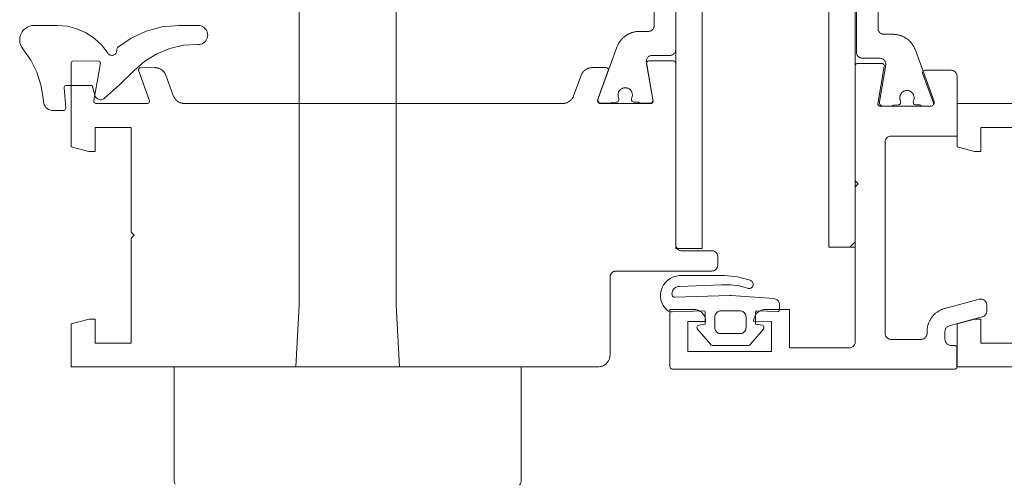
# Paper-space layout 'AD-02 DETAL MONTAŻU DRZWI' of a CAD drawing. Header units: millimetres. Extents: x 0 to 594, y 0 to 550.
# Tile 41 of 99: x 185 to 202, y 208 to 216. Entities that reach past the tile are written whole.
import ezdxf
from ezdxf.xclip import XClip

# ---------------------------------------------------------------- set-up
doc = ezdxf.new("R2010")
doc.units = ezdxf.units.MM
doc.header["$MEASUREMENT"] = 0
doc.header["$XCLIPFRAME"] = 0
doc.layers.add('A_stolarka_Nr_pióra__1', color=7, linetype='Continuous', lineweight=20)
doc.layers.add('A_stolarka_Nr_pióra__2', color=8, linetype='Continuous', lineweight=13)
doc.layers.add('A_stolarka_Nr_pióra__10', color=7, linetype='Continuous', lineweight=13, true_color=0x4b4b4b)

# ---------------------------------------------------------------- blocks, each defined once
blk = doc.blocks.new('Rysunek_2_2', base_point=(-46914.584, -27095.2))
at = {"layer": 'A_stolarka_Nr_pióra__1', "color": 7, "linetype": 'Continuous', "lineweight": 20, "ltscale": 0.2}
blk.add_line((199.244, 212.146), (199.153, 212.056), dxfattribs=at)
at = {"layer": 'A_stolarka_Nr_pióra__1', "color": 7, "linetype": 'Continuous', "lineweight": 20, "ltscale": 0.2, "flags": 128}
for points in [[(196.684, 212.036), (196.243, 212.036), (196.243, 223.637), (196.684, 223.637)], [(196.684, 212.036), (196.243, 212.036), (196.243, 223.637), (196.684, 223.637)], [(198.803, 223.656), (199.244, 223.656), (199.244, 212.056), (198.803, 212.056)], [(198.803, 223.656), (199.244, 223.656), (199.244, 212.056), (198.803, 212.056)], [(196.346, 211.997), (196.848, 211.997), (196.861, 211.996), (196.874, 211.993), (196.886, 211.988), (196.898, 211.982), (196.909, 211.974), (196.918, 211.965), (196.927, 211.955), (196.934, 211.944), (196.939, 211.932), (196.943, 211.92), (196.945, 211.907), (196.946, 211.757), (196.945, 211.747), (196.944, 211.737), (196.941, 211.727), (196.938, 211.718), (196.933, 211.709), (196.928, 211.7), (196.922, 211.692), (196.915, 211.685), (196.908, 211.678), (196.899, 211.672), (196.891, 211.668), (196.882, 211.663), (196.869, 211.659), (196.859, 211.658), (196.849, 211.657), (195.246, 211.657), (195.232, 211.656), (195.222, 211.654), (195.213, 211.651), (195.204, 211.647), (195.195, 211.643), (195.184, 211.635), (195.176, 211.629), (195.169, 211.621), (195.163, 211.613), (195.158, 211.605), (195.154, 211.596), (195.15, 211.586), (195.148, 211.577), (195.146, 211.567), (195.146, 211.557), (195.146, 210.257), (195.145, 210.243), (195.144, 210.23), (195.142, 210.217), (195.139, 210.204), (195.135, 210.191), (195.13, 210.179), (195.124, 210.167), (195.118, 210.155), (195.111, 210.144), (195.103, 210.133), (195.094, 210.123), (195.085, 210.113), (195.075, 210.104), (195.064, 210.096), (195.053, 210.088), (195.042, 210.081), (195.03, 210.075), (195.018, 210.07), (195.005, 210.066), (194.992, 210.062), (194.979, 210.06), (194.966, 210.058), (194.952, 210.057), (186.144, 210.056), (186.144, 210.775), (186.444, 210.855), (186.544, 210.855), (186.544, 210.455), (187.144, 210.455), (187.144, 212.205), (187.194, 212.255), (187.144, 212.305), (187.144, 214.055), (186.544, 214.055), (186.544, 213.655), (186.438, 213.655), (186.144, 213.734), (186.143, 215.126), (186.144, 215.137), (186.148, 215.147), (186.155, 215.155), (186.164, 215.161), (186.174, 215.165), (186.592, 215.166), (186.602, 215.165), (186.612, 215.161), (186.62, 215.155), (186.626, 215.146), (186.63, 215.137), (186.632, 215.127), (186.522, 214.503), (186.522, 214.492), (186.524, 214.482), (186.529, 214.473), (186.536, 214.465), (186.545, 214.459), (186.555, 214.456), (187.413, 214.456), (187.424, 214.458), (187.435, 214.462), (187.443, 214.47), (187.45, 214.479), (187.453, 214.49), (187.453, 214.502), (187.269, 215.013), (187.27, 215.024), (187.274, 215.035), (187.281, 215.043), (187.29, 215.05), (187.3, 215.054), (187.54, 215.055), (187.55, 215.055), (187.561, 215.054), (187.571, 215.053), (187.581, 215.051), (187.591, 215.048), (187.601, 215.045), (187.611, 215.042), (187.621, 215.038), (187.63, 215.034), (187.639, 215.029), (187.648, 215.023), (187.657, 215.017), (187.665, 215.011), (187.673, 215.004), (187.68, 214.997), (187.688, 214.99), (187.694, 214.982), (187.701, 214.974), (187.707, 214.965), (187.712, 214.956), (187.717, 214.947), (187.722, 214.938), (187.726, 214.928), (187.85, 214.588), (187.854, 214.578), (187.858, 214.568), (187.863, 214.559), (187.868, 214.55), (187.874, 214.542), (187.88, 214.533), (187.887, 214.525), (187.894, 214.518), (187.901, 214.51), (187.909, 214.503), (187.917, 214.497), (187.925, 214.491), (187.934, 214.485), (187.943, 214.48), (187.952, 214.475), (187.962, 214.471), (187.972, 214.467), (187.982, 214.464), (187.992, 214.461), (188.002, 214.459), (188.012, 214.458), (188.022, 214.457), (188.033, 214.456), (194.352, 214.456), (194.362, 214.456), (194.372, 214.457), (194.383, 214.458), (194.393, 214.46), (194.403, 214.463), (194.413, 214.466), (194.423, 214.469), (194.432, 214.473), (194.442, 214.478), (194.451, 214.482), (194.46, 214.488), (194.468, 214.494), (194.477, 214.5), (194.485, 214.507), (194.492, 214.514), (194.499, 214.521), (194.506, 214.529), (194.513, 214.537), (194.519, 214.546), (194.524, 214.555), (194.529, 214.564), (194.534, 214.573), (194.538, 214.583), (194.662, 214.923), (194.666, 214.933), (194.67, 214.943), (194.675, 214.952), (194.68, 214.961), (194.686, 214.969), (194.692, 214.978), (194.698, 214.986), (194.705, 214.994), (194.713, 215.001), (194.721, 215.008), (194.729, 215.014), (194.737, 215.02), (194.746, 215.026), (194.755, 215.031), (194.764, 215.036), (194.774, 215.04), (194.783, 215.044), (194.793, 215.047), (194.803, 215.05), (194.814, 215.052), (194.824, 215.053), (194.834, 215.054), (194.845, 215.055), (195.08, 215.055), (195.091, 215.054), (195.101, 215.049), (195.11, 215.042), (195.116, 215.033), (195.119, 215.023), (194.939, 214.51), (194.937, 214.499), (194.937, 214.487), (194.942, 214.477), (194.948, 214.467), (194.958, 214.461), (194.968, 214.457), (195.828, 214.456), (195.838, 214.457), (195.848, 214.461), (195.856, 214.468), (195.862, 214.476), (195.866, 214.485), (195.868, 214.496), (195.758, 215.12), (195.758, 215.13), (195.76, 215.14), (195.765, 215.149), (195.772, 215.157), (195.78, 215.163), (195.79, 215.166), (196.206, 215.167), (196.217, 215.165), (196.227, 215.161), (196.235, 215.154), (196.241, 215.146), (196.245, 215.136), (196.246, 212.097), (196.246, 212.087), (196.248, 212.077), (196.25, 212.067), (196.254, 212.058), (196.26, 212.046), (196.265, 212.037), (196.272, 212.03), (196.279, 212.023), (196.289, 212.014), (196.301, 212.007), (196.313, 212.002), (196.326, 211.999), (196.336, 211.997)], [(196.346, 211.997), (196.848, 211.997), (196.861, 211.996), (196.874, 211.993), (196.886, 211.988), (196.898, 211.982), (196.909, 211.974), (196.918, 211.965), (196.927, 211.955), (196.934, 211.944), (196.939, 211.932), (196.943, 211.92), (196.945, 211.907), (196.946, 211.757), (196.945, 211.747), (196.944, 211.737), (196.941, 211.727), (196.938, 211.718), (196.933, 211.709), (196.928, 211.7), (196.922, 211.692), (196.915, 211.685), (196.908, 211.678), (196.899, 211.672), (196.891, 211.668), (196.882, 211.663), (196.869, 211.659), (196.859, 211.658), (196.849, 211.657), (195.246, 211.657), (195.232, 211.656), (195.222, 211.654), (195.213, 211.651), (195.204, 211.647), (195.195, 211.643), (195.184, 211.635), (195.176, 211.629), (195.169, 211.621), (195.163, 211.613), (195.158, 211.605), (195.154, 211.596), (195.15, 211.586), (195.148, 211.577), (195.146, 211.567), (195.146, 211.557), (195.146, 210.257), (195.145, 210.243), (195.144, 210.23), (195.142, 210.217), (195.139, 210.204), (195.135, 210.191), (195.13, 210.179), (195.124, 210.167), (195.118, 210.155), (195.111, 210.144), (195.103, 210.133), (195.094, 210.123), (195.085, 210.113), (195.075, 210.104), (195.064, 210.096), (195.053, 210.088), (195.042, 210.081), (195.03, 210.075), (195.018, 210.07), (195.005, 210.066), (194.992, 210.062), (194.979, 210.06), (194.966, 210.058), (194.952, 210.057), (186.144, 210.056), (186.144, 210.775), (186.444, 210.855), (186.544, 210.855), (186.544, 210.455), (187.144, 210.455), (187.144, 212.205), (187.194, 212.255), (187.144, 212.305), (187.144, 214.055), (186.544, 214.055), (186.544, 213.655), (186.438, 213.655), (186.144, 213.734), (186.143, 215.126), (186.144, 215.137), (186.148, 215.147), (186.155, 215.155), (186.164, 215.161), (186.174, 215.165), (186.592, 215.166), (186.602, 215.165), (186.612, 215.161), (186.62, 215.155), (186.626, 215.146), (186.63, 215.137), (186.632, 215.127), (186.522, 214.503), (186.522, 214.492), (186.524, 214.482), (186.529, 214.473), (186.536, 214.465), (186.545, 214.459), (186.555, 214.456), (187.413, 214.456), (187.424, 214.458), (187.435, 214.462), (187.443, 214.47), (187.45, 214.479), (187.453, 214.49), (187.453, 214.502), (187.269, 215.013), (187.27, 215.024), (187.274, 215.035), (187.281, 215.043), (187.29, 215.05), (187.3, 215.054), (187.54, 215.055), (187.55, 215.055), (187.561, 215.054), (187.571, 215.053), (187.581, 215.051), (187.591, 215.048), (187.601, 215.045), (187.611, 215.042), (187.621, 215.038), (187.63, 215.034), (187.639, 215.029), (187.648, 215.023), (187.657, 215.017), (187.665, 215.011), (187.673, 215.004), (187.68, 214.997), (187.688, 214.99), (187.694, 214.982), (187.701, 214.974), (187.707, 214.965), (187.712, 214.956), (187.717, 214.947), (187.722, 214.938), (187.726, 214.928), (187.85, 214.588), (187.854, 214.578), (187.858, 214.568), (187.863, 214.559), (187.868, 214.55), (187.874, 214.542), (187.88, 214.533), (187.887, 214.525), (187.894, 214.518), (187.901, 214.51), (187.909, 214.503), (187.917, 214.497), (187.925, 214.491), (187.934, 214.485), (187.943, 214.48), (187.952, 214.475), (187.962, 214.471), (187.972, 214.467), (187.982, 214.464), (187.992, 214.461), (188.002, 214.459), (188.012, 214.458), (188.022, 214.457), (188.033, 214.456), (194.352, 214.456), (194.362, 214.456), (194.372, 214.457), (194.383, 214.458), (194.393, 214.46), (194.403, 214.463), (194.413, 214.466), (194.423, 214.469), (194.432, 214.473), (194.442, 214.478), (194.451, 214.482), (194.46, 214.488), (194.468, 214.494), (194.477, 214.5), (194.485, 214.507), (194.492, 214.514), (194.499, 214.521), (194.506, 214.529), (194.513, 214.537), (194.519, 214.546), (194.524, 214.555), (194.529, 214.564), (194.534, 214.573), (194.538, 214.583), (194.662, 214.923), (194.666, 214.933), (194.67, 214.943), (194.675, 214.952), (194.68, 214.961), (194.686, 214.969), (194.692, 214.978), (194.698, 214.986), (194.705, 214.994), (194.713, 215.001), (194.721, 215.008), (194.729, 215.014), (194.737, 215.02), (194.746, 215.026), (194.755, 215.031), (194.764, 215.036), (194.774, 215.04), (194.783, 215.044), (194.793, 215.047), (194.803, 215.05), (194.814, 215.052), (194.824, 215.053), (194.834, 215.054), (194.845, 215.055), (195.08, 215.055), (195.091, 215.054), (195.101, 215.049), (195.11, 215.042), (195.116, 215.033), (195.119, 215.023), (194.939, 214.51), (194.937, 214.499), (194.937, 214.487), (194.942, 214.477), (194.948, 214.467), (194.958, 214.461), (194.968, 214.457), (195.828, 214.456), (195.838, 214.457), (195.848, 214.461), (195.856, 214.468), (195.862, 214.476), (195.866, 214.485), (195.868, 214.496), (195.758, 215.12), (195.758, 215.13), (195.76, 215.14), (195.765, 215.149), (195.772, 215.157), (195.78, 215.163), (195.79, 215.166), (196.206, 215.167), (196.217, 215.165), (196.227, 215.161), (196.235, 215.154), (196.241, 215.146), (196.245, 215.136), (196.246, 212.097), (196.246, 212.087), (196.248, 212.077), (196.25, 212.067), (196.254, 212.058), (196.26, 212.046), (196.265, 212.037), (196.272, 212.03), (196.279, 212.023), (196.289, 212.014), (196.301, 212.007), (196.313, 212.002), (196.326, 211.999), (196.336, 211.997)], [(201.313, 211.186), (200.739, 211.032), (200.728, 211.029), (200.718, 211.026), (200.707, 211.023), (200.697, 211.019), (200.686, 211.014), (200.676, 211.01), (200.666, 211.005), (200.656, 211), (200.646, 210.995), (200.637, 210.989), (200.627, 210.983), (200.618, 210.977), (200.609, 210.971), (200.6, 210.964), (200.591, 210.957), (200.583, 210.95), (200.574, 210.943), (200.566, 210.935), (200.558, 210.927), (200.55, 210.919), (200.543, 210.911), (200.536, 210.903), (200.529, 210.894), (200.522, 210.885), (200.515, 210.876), (200.509, 210.867), (200.503, 210.858), (200.497, 210.848), (200.492, 210.838), (200.486, 210.829), (200.481, 210.819), (200.477, 210.808), (200.473, 210.798), (200.468, 210.788), (200.465, 210.777), (200.461, 210.767), (200.458, 210.756), (200.455, 210.745), (200.452, 210.735), (200.45, 210.724), (200.448, 210.713), (200.446, 210.702), (200.445, 210.691), (200.444, 210.68), (200.443, 210.668), (200.443, 210.657), (200.442, 210.646), (200.442, 210.615), (200.442, 210.605), (200.44, 210.595), (200.438, 210.586), (200.434, 210.576), (200.43, 210.567), (200.425, 210.559), (200.419, 210.551), (200.412, 210.543), (200.404, 210.537), (200.396, 210.531), (200.387, 210.526), (200.378, 210.522), (200.368, 210.519), (200.359, 210.517), (200.348, 210.515), (199.841, 210.515), (199.831, 210.516), (199.818, 210.518), (199.808, 210.521), (199.799, 210.525), (199.79, 210.529), (199.779, 210.537), (199.769, 210.546), (199.762, 210.553), (199.755, 210.564), (199.75, 210.573), (199.746, 210.583), (199.744, 210.592), (199.742, 210.602), (199.741, 210.612), (199.741, 213.811), (199.741, 213.821), (199.743, 213.831), (199.745, 213.84), (199.749, 213.85), (199.753, 213.859), (199.758, 213.867), (199.765, 213.875), (199.771, 213.883), (199.782, 213.891), (199.793, 213.899), (199.805, 213.904), (199.818, 213.908), (199.831, 213.91), (199.841, 213.911), (200.944, 213.911), (200.944, 214.91), (200.943, 214.92), (200.941, 214.93), (200.939, 214.94), (200.935, 214.95), (200.931, 214.959), (200.926, 214.967), (200.92, 214.975), (200.913, 214.983), (200.905, 214.989), (200.897, 214.995), (200.888, 215), (200.879, 215.004), (200.869, 215.007), (200.86, 215.009), (200.85, 215.01), (200.406, 215.01), (200.395, 215.009), (200.385, 215.004), (200.376, 214.997), (200.37, 214.987), (200.367, 214.976), (200.367, 214.965), (200.548, 214.465), (200.55, 214.454), (200.549, 214.443), (200.545, 214.432), (200.538, 214.423), (200.529, 214.416), (200.518, 214.412), (199.659, 214.411), (199.649, 214.413), (199.639, 214.417), (199.631, 214.423), (199.624, 214.431), (199.62, 214.441), (199.619, 214.451), (199.728, 215.075), (199.729, 215.085), (199.727, 215.096), (199.722, 215.105), (199.715, 215.112), (199.706, 215.118), (199.696, 215.121), (199.28, 215.122), (199.269, 215.121), (199.259, 215.116), (199.251, 215.11), (199.245, 215.101), (199.241, 215.091), (199.244, 213.164), (199.292, 213.115), (199.242, 213.066), (199.244, 210.475), (199.243, 210.465), (199.242, 210.455), (199.239, 210.446), (199.236, 210.436), (199.232, 210.427), (199.226, 210.419), (199.22, 210.411), (199.213, 210.403), (199.206, 210.397), (199.195, 210.389), (199.186, 210.385), (199.177, 210.381), (199.164, 210.377), (199.151, 210.376), (198.144, 210.375), (198.144, 211.015), (197.744, 211.015), (197.731, 211.015), (197.717, 211.014), (197.704, 211.011), (197.691, 211.008), (197.678, 211.004), (197.666, 210.999), (197.654, 210.994), (197.642, 210.987), (197.631, 210.98), (197.62, 210.972), (197.61, 210.964), (197.6, 210.954), (197.591, 210.944), (197.583, 210.934), (197.575, 210.923), (197.569, 210.911), (197.563, 210.9), (197.557, 210.887), (197.553, 210.875), (197.549, 210.862), (197.547, 210.849), (197.545, 210.835), (197.544, 210.822), (197.844, 210.815), (197.844, 210.315), (196.444, 210.315), (196.444, 210.815), (196.744, 210.815), (196.743, 210.829), (196.742, 210.842), (196.74, 210.855), (196.737, 210.868), (196.733, 210.881), (196.728, 210.893), (196.722, 210.906), (196.716, 210.917), (196.709, 210.929), (196.701, 210.939), (196.692, 210.949), (196.683, 210.959), (196.673, 210.968), (196.663, 210.976), (196.652, 210.984), (196.64, 210.991), (196.628, 210.997), (196.616, 211.002), (196.603, 211.006), (196.59, 211.01), (196.577, 211.013), (196.564, 211.014), (196.551, 211.015), (196.144, 211.015), (196.144, 210.066), (196.145, 210.056), (196.148, 210.046), (196.154, 210.036), (196.16, 210.029), (196.17, 210.022), (196.181, 210.018), (196.191, 210.016), (200.902, 210.016), (200.913, 210.017), (200.923, 210.021), (200.931, 210.028), (200.937, 210.037), (200.941, 210.047), (200.942, 210.375), (200.941, 210.386), (200.937, 210.396), (200.93, 210.404), (200.922, 210.41), (200.912, 210.414), (200.842, 210.415), (200.829, 210.416), (200.819, 210.418), (200.81, 210.421), (200.8, 210.425), (200.791, 210.429), (200.781, 210.437), (200.773, 210.443), (200.766, 210.451), (200.76, 210.459), (200.755, 210.467), (200.75, 210.476), (200.747, 210.486), (200.744, 210.495), (200.743, 210.505), (200.742, 210.515), (200.742, 210.646), (200.743, 210.657), (200.745, 210.668), (200.748, 210.679), (200.752, 210.689), (200.758, 210.699), (200.764, 210.708), (200.771, 210.716), (200.78, 210.724), (200.789, 210.73), (200.798, 210.736), (200.809, 210.74), (201.365, 210.89), (201.376, 210.893), (201.386, 210.898), (201.395, 210.903), (201.404, 210.91), (201.412, 210.918), (201.419, 210.926), (201.425, 210.936), (201.43, 210.946), (201.434, 210.956), (201.437, 210.967), (201.439, 210.978), (201.439, 211.09), (201.438, 211.101), (201.436, 211.113), (201.433, 211.124), (201.428, 211.135), (201.422, 211.145), (201.415, 211.154), (201.407, 211.163), (201.398, 211.17), (201.389, 211.177), (201.378, 211.182), (201.367, 211.186), (201.356, 211.188), (201.344, 211.19), (201.332, 211.189), (201.321, 211.188)], [(201.313, 211.186), (200.739, 211.032), (200.728, 211.029), (200.718, 211.026), (200.707, 211.023), (200.697, 211.019), (200.686, 211.014), (200.676, 211.01), (200.666, 211.005), (200.656, 211), (200.646, 210.995), (200.637, 210.989), (200.627, 210.983), (200.618, 210.977), (200.609, 210.971), (200.6, 210.964), (200.591, 210.957), (200.583, 210.95), (200.574, 210.943), (200.566, 210.935), (200.558, 210.927), (200.55, 210.919), (200.543, 210.911), (200.536, 210.903), (200.529, 210.894), (200.522, 210.885), (200.515, 210.876), (200.509, 210.867), (200.503, 210.858), (200.497, 210.848), (200.492, 210.838), (200.486, 210.829), (200.481, 210.819), (200.477, 210.808), (200.473, 210.798), (200.468, 210.788), (200.465, 210.777), (200.461, 210.767), (200.458, 210.756), (200.455, 210.745), (200.452, 210.735), (200.45, 210.724), (200.448, 210.713), (200.446, 210.702), (200.445, 210.691), (200.444, 210.68), (200.443, 210.668), (200.443, 210.657), (200.442, 210.646), (200.442, 210.615), (200.442, 210.605), (200.44, 210.595), (200.438, 210.586), (200.434, 210.576), (200.43, 210.567), (200.425, 210.559), (200.419, 210.551), (200.412, 210.543), (200.404, 210.537), (200.396, 210.531), (200.387, 210.526), (200.378, 210.522), (200.368, 210.519), (200.359, 210.517), (200.348, 210.515), (199.841, 210.515), (199.831, 210.516), (199.818, 210.518), (199.808, 210.521), (199.799, 210.525), (199.79, 210.529), (199.779, 210.537), (199.769, 210.546), (199.762, 210.553), (199.755, 210.564), (199.75, 210.573), (199.746, 210.583), (199.744, 210.592), (199.742, 210.602), (199.741, 210.612), (199.741, 213.811), (199.741, 213.821), (199.743, 213.831), (199.745, 213.84), (199.749, 213.85), (199.753, 213.859), (199.758, 213.867), (199.765, 213.875), (199.771, 213.883), (199.782, 213.891), (199.793, 213.899), (199.805, 213.904), (199.818, 213.908), (199.831, 213.91), (199.841, 213.911), (200.944, 213.911), (200.944, 214.91), (200.943, 214.92), (200.941, 214.93), (200.939, 214.94), (200.935, 214.95), (200.931, 214.959), (200.926, 214.967), (200.92, 214.975), (200.913, 214.983), (200.905, 214.989), (200.897, 214.995), (200.888, 215), (200.879, 215.004), (200.869, 215.007), (200.86, 215.009), (200.85, 215.01), (200.406, 215.01), (200.395, 215.009), (200.385, 215.004), (200.376, 214.997), (200.37, 214.987), (200.367, 214.976), (200.367, 214.965), (200.548, 214.465), (200.55, 214.454), (200.549, 214.443), (200.545, 214.432), (200.538, 214.423), (200.529, 214.416), (200.518, 214.412), (199.659, 214.411), (199.649, 214.413), (199.639, 214.417), (199.631, 214.423), (199.624, 214.431), (199.62, 214.441), (199.619, 214.451), (199.728, 215.075), (199.729, 215.085), (199.727, 215.096), (199.722, 215.105), (199.715, 215.112), (199.706, 215.118), (199.696, 215.121), (199.28, 215.122), (199.269, 215.121), (199.259, 215.116), (199.251, 215.11), (199.245, 215.101), (199.241, 215.091), (199.244, 213.164), (199.292, 213.115), (199.242, 213.066), (199.244, 210.475), (199.243, 210.465), (199.242, 210.455), (199.239, 210.446), (199.236, 210.436), (199.232, 210.427), (199.226, 210.419), (199.22, 210.411), (199.213, 210.403), (199.206, 210.397), (199.195, 210.389), (199.186, 210.385), (199.177, 210.381), (199.164, 210.377), (199.151, 210.376), (198.144, 210.375), (198.144, 211.015), (197.744, 211.015), (197.731, 211.015), (197.717, 211.014), (197.704, 211.011), (197.691, 211.008), (197.678, 211.004), (197.666, 210.999), (197.654, 210.994), (197.642, 210.987), (197.631, 210.98), (197.62, 210.972), (197.61, 210.964), (197.6, 210.954), (197.591, 210.944), (197.583, 210.934), (197.575, 210.923), (197.569, 210.911), (197.563, 210.9), (197.557, 210.887), (197.553, 210.875), (197.549, 210.862), (197.547, 210.849), (197.545, 210.835), (197.544, 210.822), (197.844, 210.815), (197.844, 210.315), (196.444, 210.315), (196.444, 210.815), (196.744, 210.815), (196.743, 210.829), (196.742, 210.842), (196.74, 210.855), (196.737, 210.868), (196.733, 210.881), (196.728, 210.893), (196.722, 210.906), (196.716, 210.917), (196.709, 210.929), (196.701, 210.939), (196.692, 210.949), (196.683, 210.959), (196.673, 210.968), (196.663, 210.976), (196.652, 210.984), (196.64, 210.991), (196.628, 210.997), (196.616, 211.002), (196.603, 211.006), (196.59, 211.01), (196.577, 211.013), (196.564, 211.014), (196.551, 211.015), (196.144, 211.015), (196.144, 210.066), (196.145, 210.056), (196.148, 210.046), (196.154, 210.036), (196.16, 210.029), (196.17, 210.022), (196.181, 210.018), (196.191, 210.016), (200.902, 210.016), (200.913, 210.017), (200.923, 210.021), (200.931, 210.028), (200.937, 210.037), (200.941, 210.047), (200.942, 210.375), (200.941, 210.386), (200.937, 210.396), (200.93, 210.404), (200.922, 210.41), (200.912, 210.414), (200.842, 210.415), (200.829, 210.416), (200.819, 210.418), (200.81, 210.421), (200.8, 210.425), (200.791, 210.429), (200.781, 210.437), (200.773, 210.443), (200.766, 210.451), (200.76, 210.459), (200.755, 210.467), (200.75, 210.476), (200.747, 210.486), (200.744, 210.495), (200.743, 210.505), (200.742, 210.515), (200.742, 210.646), (200.743, 210.657), (200.745, 210.668), (200.748, 210.679), (200.752, 210.689), (200.758, 210.699), (200.764, 210.708), (200.771, 210.716), (200.78, 210.724), (200.789, 210.73), (200.798, 210.736), (200.809, 210.74), (201.365, 210.89), (201.376, 210.893), (201.386, 210.898), (201.395, 210.903), (201.404, 210.91), (201.412, 210.918), (201.419, 210.926), (201.425, 210.936), (201.43, 210.946), (201.434, 210.956), (201.437, 210.967), (201.439, 210.978), (201.439, 211.09), (201.438, 211.101), (201.436, 211.113), (201.433, 211.124), (201.428, 211.135), (201.422, 211.145), (201.415, 211.154), (201.407, 211.163), (201.398, 211.17), (201.389, 211.177), (201.378, 211.182), (201.367, 211.186), (201.356, 211.188), (201.344, 211.19), (201.332, 211.189), (201.321, 211.188)]]:
    blk.add_lwpolyline(points, close=True, dxfattribs=at)
for points in [[(195.883, 216.807), (195.884, 215.759), (195.883, 215.749), (195.882, 215.739), (195.879, 215.729), (195.876, 215.72), (195.872, 215.711), (195.864, 215.7), (195.858, 215.692), (195.851, 215.685), (195.84, 215.677), (195.832, 215.671), (195.82, 215.666), (195.807, 215.662), (195.797, 215.66), (195.784, 215.659), (195.635, 215.659), (195.625, 215.659), (195.614, 215.658), (195.604, 215.658), (195.594, 215.657), (195.583, 215.656), (195.573, 215.654), (195.563, 215.652), (195.553, 215.65), (195.543, 215.648), (195.532, 215.646), (195.522, 215.643), (195.513, 215.64), (195.503, 215.636), (195.493, 215.633), (195.483, 215.629), (195.474, 215.625), (195.464, 215.621), (195.455, 215.616), (195.446, 215.611), (195.437, 215.606), (195.428, 215.601), (195.419, 215.595), (195.41, 215.59), (195.402, 215.584), (195.393, 215.577), (195.385, 215.571), (195.377, 215.564), (195.369, 215.558), (195.362, 215.551), (195.354, 215.543), (195.347, 215.536), (195.34, 215.528), (195.333, 215.521), (195.326, 215.513), (195.32, 215.505), (195.313, 215.496), (195.307, 215.488), (195.301, 215.479), (195.296, 215.47), (195.29, 215.462), (195.285, 215.453), (195.28, 215.443), (195.276, 215.434), (195.271, 215.425), (195.267, 215.415), (195.263, 215.406), (195.259, 215.396), (194.948, 214.54), (194.945, 214.528), (194.944, 214.515), (194.946, 214.503), (194.951, 214.492), (194.957, 214.482), (194.966, 214.473), (194.976, 214.466), (194.987, 214.461), (194.999, 214.459), (195.135, 214.459), (195.146, 214.46), (195.156, 214.463), (195.166, 214.467), (195.175, 214.474), (195.255, 214.479), (195.265, 214.48), (195.275, 214.485), (195.284, 214.491), (195.29, 214.5), (195.294, 214.51), (195.295, 214.531), (195.294, 214.541), (195.287, 214.558), (195.284, 214.567), (195.282, 214.577), (195.28, 214.588), (195.28, 214.598), (195.28, 214.608), (195.281, 214.618), (195.284, 214.628), (195.286, 214.638), (195.29, 214.648), (195.295, 214.657), (195.3, 214.666), (195.306, 214.674), (195.313, 214.682), (195.32, 214.689), (195.328, 214.695), (195.337, 214.701), (195.346, 214.706), (195.355, 214.71), (195.364, 214.714), (195.374, 214.716), (195.385, 214.718), (195.395, 214.719), (195.405, 214.719), (195.415, 214.718), (195.425, 214.716), (195.435, 214.714), (195.445, 214.71), (195.454, 214.706), (195.463, 214.701), (195.472, 214.695), (195.48, 214.689), (195.487, 214.682), (195.494, 214.674), (195.5, 214.666), (195.505, 214.657), (195.51, 214.648), (195.513, 214.638), (195.516, 214.628), (195.518, 214.618), (195.519, 214.608), (195.52, 214.598), (195.519, 214.588), (195.518, 214.577), (195.516, 214.567), (195.513, 214.558), (195.509, 214.548), (195.505, 214.539), (195.505, 214.519), (195.506, 214.508), (195.51, 214.499), (195.517, 214.49), (195.526, 214.484), (195.536, 214.48), (195.62, 214.479), (195.628, 214.472), (195.637, 214.466), (195.647, 214.462), (195.657, 214.459), (195.802, 214.459), (195.813, 214.46), (195.824, 214.463), (195.834, 214.468), (195.843, 214.475), (195.85, 214.483), (195.856, 214.493), (195.86, 214.503), (195.862, 214.514), (195.862, 214.525), (195.753, 215.142), (195.752, 215.153), (195.752, 215.164), (195.753, 215.175), (195.755, 215.186), (195.759, 215.196), (195.764, 215.206), (195.769, 215.216), (195.776, 215.225), (195.784, 215.233), (195.793, 215.24), (195.802, 215.246), (195.812, 215.251), (195.822, 215.255), (195.833, 215.257), (195.844, 215.259), (196.144, 215.259), (196.157, 215.26), (196.167, 215.262), (196.177, 215.265), (196.186, 215.268), (196.195, 215.273), (196.206, 215.281), (196.213, 215.287), (196.22, 215.294), (196.226, 215.302), (196.232, 215.311), (196.237, 215.323), (196.24, 215.333), (196.242, 215.342), (196.244, 215.352), (196.244, 220.359)], [(195.883, 216.807), (195.884, 215.759), (195.883, 215.749), (195.882, 215.739), (195.879, 215.729), (195.876, 215.72), (195.872, 215.711), (195.864, 215.7), (195.858, 215.692), (195.851, 215.685), (195.84, 215.677), (195.832, 215.671), (195.82, 215.666), (195.807, 215.662), (195.797, 215.66), (195.784, 215.659), (195.635, 215.659), (195.625, 215.659), (195.614, 215.658), (195.604, 215.658), (195.594, 215.657), (195.583, 215.656), (195.573, 215.654), (195.563, 215.652), (195.553, 215.65), (195.543, 215.648), (195.532, 215.646), (195.522, 215.643), (195.513, 215.64), (195.503, 215.636), (195.493, 215.633), (195.483, 215.629), (195.474, 215.625), (195.464, 215.621), (195.455, 215.616), (195.446, 215.611), (195.437, 215.606), (195.428, 215.601), (195.419, 215.595), (195.41, 215.59), (195.402, 215.584), (195.393, 215.577), (195.385, 215.571), (195.377, 215.564), (195.369, 215.558), (195.362, 215.551), (195.354, 215.543), (195.347, 215.536), (195.34, 215.528), (195.333, 215.521), (195.326, 215.513), (195.32, 215.505), (195.313, 215.496), (195.307, 215.488), (195.301, 215.479), (195.296, 215.47), (195.29, 215.462), (195.285, 215.453), (195.28, 215.443), (195.276, 215.434), (195.271, 215.425), (195.267, 215.415), (195.263, 215.406), (195.259, 215.396), (194.948, 214.54), (194.945, 214.528), (194.944, 214.515), (194.946, 214.503), (194.951, 214.492), (194.957, 214.482), (194.966, 214.473), (194.976, 214.466), (194.987, 214.461), (194.999, 214.459), (195.135, 214.459), (195.146, 214.46), (195.156, 214.463), (195.166, 214.467), (195.175, 214.474), (195.255, 214.479), (195.265, 214.48), (195.275, 214.485), (195.284, 214.491), (195.29, 214.5), (195.294, 214.51), (195.295, 214.531), (195.294, 214.541), (195.287, 214.558), (195.284, 214.567), (195.282, 214.577), (195.28, 214.588), (195.28, 214.598), (195.28, 214.608), (195.281, 214.618), (195.284, 214.628), (195.286, 214.638), (195.29, 214.648), (195.295, 214.657), (195.3, 214.666), (195.306, 214.674), (195.313, 214.682), (195.32, 214.689), (195.328, 214.695), (195.337, 214.701), (195.346, 214.706), (195.355, 214.71), (195.364, 214.714), (195.374, 214.716), (195.385, 214.718), (195.395, 214.719), (195.405, 214.719), (195.415, 214.718), (195.425, 214.716), (195.435, 214.714), (195.445, 214.71), (195.454, 214.706), (195.463, 214.701), (195.472, 214.695), (195.48, 214.689), (195.487, 214.682), (195.494, 214.674), (195.5, 214.666), (195.505, 214.657), (195.51, 214.648), (195.513, 214.638), (195.516, 214.628), (195.518, 214.618), (195.519, 214.608), (195.52, 214.598), (195.519, 214.588), (195.518, 214.577), (195.516, 214.567), (195.513, 214.558), (195.509, 214.548), (195.505, 214.539), (195.505, 214.519), (195.506, 214.508), (195.51, 214.499), (195.517, 214.49), (195.526, 214.484), (195.536, 214.48), (195.62, 214.479), (195.628, 214.472), (195.637, 214.466), (195.647, 214.462), (195.657, 214.459), (195.802, 214.459), (195.813, 214.46), (195.824, 214.463), (195.834, 214.468), (195.843, 214.475), (195.85, 214.483), (195.856, 214.493), (195.86, 214.503), (195.862, 214.514), (195.862, 214.525), (195.753, 215.142), (195.752, 215.153), (195.752, 215.164), (195.753, 215.175), (195.755, 215.186), (195.759, 215.196), (195.764, 215.206), (195.769, 215.216), (195.776, 215.225), (195.784, 215.233), (195.793, 215.24), (195.802, 215.246), (195.812, 215.251), (195.822, 215.255), (195.833, 215.257), (195.844, 215.259), (196.144, 215.259), (196.157, 215.26), (196.167, 215.262), (196.177, 215.265), (196.186, 215.268), (196.195, 215.273), (196.206, 215.281), (196.213, 215.287), (196.22, 215.294), (196.226, 215.302), (196.232, 215.311), (196.237, 215.323), (196.24, 215.333), (196.242, 215.342), (196.244, 215.352), (196.244, 220.359)], [(199.263, 220.312), (199.263, 215.312), (199.263, 215.302), (199.265, 215.292), (199.267, 215.282), (199.271, 215.273), (199.275, 215.264), (199.28, 215.255), (199.286, 215.247), (199.293, 215.24), (199.303, 215.231), (199.312, 215.226), (199.321, 215.221), (199.33, 215.217), (199.343, 215.214), (199.356, 215.212), (199.655, 215.212), (199.666, 215.211), (199.677, 215.209), (199.688, 215.206), (199.698, 215.202), (199.708, 215.197), (199.717, 215.19), (199.725, 215.183), (199.733, 215.174), (199.739, 215.165), (199.745, 215.156), (199.749, 215.145), (199.752, 215.135), (199.754, 215.124), (199.755, 215.113), (199.755, 215.102), (199.646, 214.482), (199.645, 214.471), (199.646, 214.46), (199.649, 214.449), (199.654, 214.439), (199.661, 214.431), (199.669, 214.423), (199.679, 214.417), (199.689, 214.414), (199.7, 214.412), (199.842, 214.412), (199.853, 214.413), (199.863, 214.415), (199.873, 214.42), (199.881, 214.426), (199.962, 214.432), (199.972, 214.433), (199.982, 214.437), (199.99, 214.444), (199.997, 214.452), (200.001, 214.462), (200.002, 214.484), (200, 214.494), (199.996, 214.506), (199.992, 214.515), (199.99, 214.525), (199.988, 214.535), (199.987, 214.545), (199.987, 214.556), (199.988, 214.566), (199.989, 214.576), (199.992, 214.586), (199.995, 214.596), (199.999, 214.605), (200.004, 214.614), (200.01, 214.622), (200.016, 214.63), (200.023, 214.638), (200.031, 214.645), (200.039, 214.651), (200.048, 214.656), (200.057, 214.661), (200.067, 214.665), (200.076, 214.668), (200.086, 214.67), (200.097, 214.671), (200.107, 214.672), (200.117, 214.671), (200.127, 214.67), (200.137, 214.668), (200.147, 214.665), (200.156, 214.661), (200.166, 214.656), (200.174, 214.651), (200.182, 214.645), (200.19, 214.638), (200.197, 214.63), (200.204, 214.622), (200.209, 214.614), (200.214, 214.605), (200.218, 214.596), (200.222, 214.586), (200.224, 214.576), (200.226, 214.566), (200.227, 214.556), (200.227, 214.545), (200.226, 214.535), (200.224, 214.525), (200.221, 214.515), (200.218, 214.506), (200.214, 214.496), (200.212, 214.486), (200.212, 214.472), (200.213, 214.461), (200.217, 214.451), (200.224, 214.443), (200.232, 214.437), (200.242, 214.433), (200.327, 214.432), (200.335, 214.424), (200.344, 214.418), (200.353, 214.414), (200.364, 214.412), (200.502, 214.412), (200.515, 214.413), (200.526, 214.417), (200.537, 214.423), (200.546, 214.431), (200.554, 214.44), (200.559, 214.451), (200.562, 214.463), (200.562, 214.475), (200.56, 214.487), (200.247, 215.348), (200.244, 215.358), (200.24, 215.368), (200.235, 215.377), (200.231, 215.387), (200.226, 215.396), (200.221, 215.405), (200.216, 215.414), (200.211, 215.423), (200.205, 215.432), (200.199, 215.44), (200.193, 215.449), (200.187, 215.457), (200.181, 215.465), (200.174, 215.473), (200.167, 215.481), (200.16, 215.489), (200.153, 215.496), (200.145, 215.503), (200.137, 215.51), (200.13, 215.517), (200.122, 215.524), (200.113, 215.53), (200.105, 215.536), (200.096, 215.542), (200.088, 215.548), (200.079, 215.553), (200.07, 215.559), (200.061, 215.564), (200.052, 215.569), (200.042, 215.573), (200.033, 215.578), (200.023, 215.582), (200.014, 215.585), (200.004, 215.589), (199.994, 215.592), (199.984, 215.595), (199.974, 215.598), (199.964, 215.601), (199.954, 215.603), (199.944, 215.605), (199.933, 215.607), (199.923, 215.608), (199.913, 215.609), (199.902, 215.61), (199.892, 215.611), (199.882, 215.611), (199.871, 215.612), (199.723, 215.612), (199.709, 215.613), (199.7, 215.614), (199.69, 215.617), (199.681, 215.621), (199.672, 215.626), (199.661, 215.633), (199.653, 215.64), (199.646, 215.647), (199.64, 215.655), (199.635, 215.664), (199.631, 215.673), (199.627, 215.682), (199.625, 215.692), (199.623, 215.702), (199.623, 215.712), (199.623, 216.752)], [(199.263, 220.312), (199.263, 215.312), (199.263, 215.302), (199.265, 215.292), (199.267, 215.282), (199.271, 215.273), (199.275, 215.264), (199.28, 215.255), (199.286, 215.247), (199.293, 215.24), (199.303, 215.231), (199.312, 215.226), (199.321, 215.221), (199.33, 215.217), (199.343, 215.214), (199.356, 215.212), (199.655, 215.212), (199.666, 215.211), (199.677, 215.209), (199.688, 215.206), (199.698, 215.202), (199.708, 215.197), (199.717, 215.19), (199.725, 215.183), (199.733, 215.174), (199.739, 215.165), (199.745, 215.156), (199.749, 215.145), (199.752, 215.135), (199.754, 215.124), (199.755, 215.113), (199.755, 215.102), (199.646, 214.482), (199.645, 214.471), (199.646, 214.46), (199.649, 214.449), (199.654, 214.439), (199.661, 214.431), (199.669, 214.423), (199.679, 214.417), (199.689, 214.414), (199.7, 214.412), (199.842, 214.412), (199.853, 214.413), (199.863, 214.415), (199.873, 214.42), (199.881, 214.426), (199.962, 214.432), (199.972, 214.433), (199.982, 214.437), (199.99, 214.444), (199.997, 214.452), (200.001, 214.462), (200.002, 214.484), (200, 214.494), (199.996, 214.506), (199.992, 214.515), (199.99, 214.525), (199.988, 214.535), (199.987, 214.545), (199.987, 214.556), (199.988, 214.566), (199.989, 214.576), (199.992, 214.586), (199.995, 214.596), (199.999, 214.605), (200.004, 214.614), (200.01, 214.622), (200.016, 214.63), (200.023, 214.638), (200.031, 214.645), (200.039, 214.651), (200.048, 214.656), (200.057, 214.661), (200.067, 214.665), (200.076, 214.668), (200.086, 214.67), (200.097, 214.671), (200.107, 214.672), (200.117, 214.671), (200.127, 214.67), (200.137, 214.668), (200.147, 214.665), (200.156, 214.661), (200.166, 214.656), (200.174, 214.651), (200.182, 214.645), (200.19, 214.638), (200.197, 214.63), (200.204, 214.622), (200.209, 214.614), (200.214, 214.605), (200.218, 214.596), (200.222, 214.586), (200.224, 214.576), (200.226, 214.566), (200.227, 214.556), (200.227, 214.545), (200.226, 214.535), (200.224, 214.525), (200.221, 214.515), (200.218, 214.506), (200.214, 214.496), (200.212, 214.486), (200.212, 214.472), (200.213, 214.461), (200.217, 214.451), (200.224, 214.443), (200.232, 214.437), (200.242, 214.433), (200.327, 214.432), (200.335, 214.424), (200.344, 214.418), (200.353, 214.414), (200.364, 214.412), (200.502, 214.412), (200.515, 214.413), (200.526, 214.417), (200.537, 214.423), (200.546, 214.431), (200.554, 214.44), (200.559, 214.451), (200.562, 214.463), (200.562, 214.475), (200.56, 214.487), (200.247, 215.348), (200.244, 215.358), (200.24, 215.368), (200.235, 215.377), (200.231, 215.387), (200.226, 215.396), (200.221, 215.405), (200.216, 215.414), (200.211, 215.423), (200.205, 215.432), (200.199, 215.44), (200.193, 215.449), (200.187, 215.457), (200.181, 215.465), (200.174, 215.473), (200.167, 215.481), (200.16, 215.489), (200.153, 215.496), (200.145, 215.503), (200.137, 215.51), (200.13, 215.517), (200.122, 215.524), (200.113, 215.53), (200.105, 215.536), (200.096, 215.542), (200.088, 215.548), (200.079, 215.553), (200.07, 215.559), (200.061, 215.564), (200.052, 215.569), (200.042, 215.573), (200.033, 215.578), (200.023, 215.582), (200.014, 215.585), (200.004, 215.589), (199.994, 215.592), (199.984, 215.595), (199.974, 215.598), (199.964, 215.601), (199.954, 215.603), (199.944, 215.605), (199.933, 215.607), (199.923, 215.608), (199.913, 215.609), (199.902, 215.61), (199.892, 215.611), (199.882, 215.611), (199.871, 215.612), (199.723, 215.612), (199.709, 215.613), (199.7, 215.614), (199.69, 215.617), (199.681, 215.621), (199.672, 215.626), (199.661, 215.633), (199.653, 215.64), (199.646, 215.647), (199.64, 215.655), (199.635, 215.664), (199.631, 215.673), (199.627, 215.682), (199.625, 215.692), (199.623, 215.702), (199.623, 215.712), (199.623, 216.752)], [(212.143, 210.057), (200.943, 210.056), (200.943, 210.775), (201.243, 210.855), (201.343, 210.855), (201.343, 210.455), (201.943, 210.455)], [(201.943, 214.055), (201.343, 214.055), (201.343, 213.655), (201.237, 213.655), (200.943, 213.734), (200.943, 214.455), (201.943, 214.456)], [(212.143, 210.057), (200.943, 210.056), (200.943, 210.775), (201.243, 210.855), (201.343, 210.855), (201.343, 210.455), (201.943, 210.455)], [(201.943, 214.055), (201.343, 214.055), (201.343, 213.655), (201.237, 213.655), (200.943, 213.734), (200.943, 214.455), (201.943, 214.456)]]:
    blk.add_lwpolyline(points, dxfattribs=at)
at = {"layer": 'A_stolarka_Nr_pióra__10', "color": 251, "linetype": 'Continuous', "lineweight": 13, "ltscale": 0.2, "true_color": 0x4b4b4b}
for p, q in [((189.95, 224.63), (189.95, 211.085)), ((191.575, 224.63), (191.575, 211.085)), ((189.896, 210.057), (189.95, 211.085)), ((191.575, 211.085), (191.629, 210.057)), ((193.663, 210.057), (187.863, 210.057)), ((187.863, 210.057), (187.863, 208.157)), ((193.663, 208.157), (193.663, 210.057)), ((187.864, 208.14), (187.863, 208.157)), ((187.868, 208.124), (187.864, 208.14)), ((187.875, 208.109), (187.868, 208.124)), ((187.884, 208.095), (187.875, 208.109)), ((193.644, 208.098), (193.633, 208.086)), ((193.652, 208.112), (193.644, 208.098)), ((193.658, 208.126), (193.652, 208.112)), ((193.661, 208.141), (193.658, 208.126)), ((193.663, 208.157), (193.661, 208.141))]:
    blk.add_line(p, q, dxfattribs=at)
at = {"layer": 'A_stolarka_Nr_pióra__2', "color": 8, "linetype": 'Continuous', "lineweight": 13, "ltscale": 0.2, "flags": 128}
for points in [[(186.054, 214.383), (186.025, 214.716), (186.026, 214.728), (186.03, 214.739), (186.037, 214.748), (186.047, 214.755), (186.059, 214.759), (186.494, 214.759), (186.539, 214.593), (186.544, 214.579), (186.551, 214.565), (186.56, 214.553), (186.571, 214.542), (186.584, 214.533), (186.598, 214.526), (186.612, 214.522), (186.627, 214.519), (186.643, 214.519), (186.658, 214.522), (186.673, 214.527), (186.687, 214.534), (186.699, 214.542), (186.954, 214.767), (187.195, 215.006), (187.372, 215.163), (187.573, 215.288), (187.792, 215.377), (188.023, 215.428), (188.259, 215.439), (188.285, 215.44), (188.31, 215.445), (188.334, 215.454), (188.356, 215.467), (188.375, 215.483), (188.392, 215.502), (188.406, 215.523), (188.417, 215.546), (188.423, 215.571), (188.425, 215.596), (188.424, 215.621), (188.418, 215.646), (188.409, 215.67), (188.396, 215.692), (188.379, 215.711), (188.36, 215.728), (188.339, 215.741), (188.315, 215.751), (188.291, 215.757), (188.265, 215.759), (187.941, 215.759), (187.665, 215.735), (187.397, 215.664), (187.146, 215.548), (186.919, 215.39), (186.911, 215.381), (186.906, 215.371), (186.904, 215.359), (186.904, 215.339), (186.903, 215.326), (186.9, 215.314), (186.895, 215.302), (186.888, 215.291), (186.88, 215.282), (186.87, 215.273), (186.858, 215.267), (186.846, 215.262), (186.834, 215.26), (186.821, 215.259), (186.808, 215.261), (186.796, 215.264), (186.784, 215.27), (186.774, 215.277), (186.764, 215.286), (186.757, 215.296), (186.655, 215.429), (186.534, 215.543), (186.394, 215.636), (186.241, 215.703), (186.08, 215.745), (185.913, 215.759), (185.524, 215.759), (185.485, 215.756), (185.448, 215.746), (185.412, 215.731), (185.379, 215.711), (185.35, 215.685), (185.326, 215.655), (185.306, 215.621), (185.293, 215.585), (185.285, 215.547), (185.284, 215.508), (185.289, 215.47), (185.3, 215.433), (185.317, 215.398), (185.339, 215.366), (185.469, 215.182), (185.569, 214.981), (185.639, 214.767), (185.676, 214.545), (185.681, 214.485), (185.686, 214.459), (185.694, 214.434), (185.707, 214.411), (185.723, 214.39), (185.743, 214.373), (185.765, 214.358), (185.789, 214.348), (185.814, 214.341), (185.841, 214.339), (186.014, 214.339), (186.026, 214.341), (186.037, 214.346), (186.046, 214.355), (186.051, 214.365), (186.054, 214.377)], [(196.738, 210.971), (196.738, 210.772), (196.631, 210.753), (196.619, 210.748), (196.609, 210.741), (196.602, 210.73), (196.598, 210.717), (196.599, 210.705), (196.604, 210.693), (196.825, 210.433), (196.838, 210.421), (196.853, 210.414), (196.871, 210.411), (197.446, 210.411), (197.463, 210.414), (197.478, 210.421), (197.491, 210.433), (197.709, 210.687), (197.715, 210.698), (197.718, 210.711), (197.717, 210.724), (197.711, 210.735), (197.703, 210.745), (197.691, 210.751), (197.578, 210.772), (197.578, 210.971), (197.582, 210.984), (197.593, 210.991), (197.947, 210.979), (197.961, 210.982), (197.972, 210.991), (197.978, 211.004), (197.978, 211.097), (197.977, 211.111), (197.974, 211.126), (197.968, 211.14), (197.961, 211.153), (197.951, 211.165), (197.94, 211.175), (197.928, 211.183), (197.914, 211.19), (197.9, 211.194), (197.885, 211.196), (197.169, 211.246), (197.158, 211.247), (197.148, 211.247), (196.226, 211.218), (196.213, 211.219), (196.201, 211.225), (196.192, 211.235), (196.186, 211.246), (196.182, 211.264), (196.181, 211.283), (196.183, 211.301), (196.188, 211.319), (196.195, 211.336), (196.205, 211.352), (196.217, 211.366), (196.232, 211.378), (196.248, 211.388), (196.265, 211.395), (196.283, 211.399), (196.301, 211.4), (197.013, 211.427), (197.158, 211.427), (197.303, 211.408), (197.444, 211.369), (197.454, 211.366), (197.465, 211.365), (197.475, 211.365), (197.486, 211.367), (197.496, 211.371), (197.506, 211.376), (197.514, 211.382), (197.522, 211.39), (197.528, 211.399), (197.533, 211.408), (197.536, 211.418), (197.538, 211.429), (197.538, 211.44), (197.536, 211.451), (197.533, 211.461), (197.528, 211.471), (197.522, 211.479), (197.515, 211.487), (197.506, 211.494), (197.497, 211.499), (197.486, 211.502), (197.277, 211.561), (197.061, 211.58), (196.301, 211.58), (196.249, 211.573), (196.199, 211.558), (196.152, 211.535), (196.109, 211.505), (196.071, 211.468), (196.04, 211.426), (196.016, 211.38), (195.999, 211.33), (195.99, 211.279), (195.99, 211.226), (195.997, 211.174), (196.013, 211.124), (196.037, 211.078), (196.068, 211.035), (196.105, 210.998), (196.122, 210.987), (196.141, 210.979), (196.161, 210.974), (196.182, 210.973), (196.717, 210.992), (196.73, 210.988), (196.737, 210.978)], [(196.738, 210.971), (196.738, 210.772), (196.631, 210.753), (196.619, 210.748), (196.609, 210.741), (196.602, 210.73), (196.598, 210.717), (196.599, 210.705), (196.604, 210.693), (196.825, 210.433), (196.838, 210.421), (196.853, 210.414), (196.871, 210.411), (197.446, 210.411), (197.463, 210.414), (197.478, 210.421), (197.491, 210.433), (197.709, 210.687), (197.715, 210.698), (197.718, 210.711), (197.717, 210.724), (197.711, 210.735), (197.703, 210.745), (197.691, 210.751), (197.578, 210.772), (197.578, 210.971), (197.582, 210.984), (197.593, 210.991), (197.947, 210.979), (197.961, 210.982), (197.972, 210.991), (197.978, 211.004), (197.978, 211.097), (197.977, 211.111), (197.974, 211.126), (197.968, 211.14), (197.961, 211.153), (197.951, 211.165), (197.94, 211.175), (197.928, 211.183), (197.914, 211.19), (197.9, 211.194), (197.885, 211.196), (197.169, 211.246), (197.158, 211.247), (197.148, 211.247), (196.226, 211.218), (196.213, 211.219), (196.201, 211.225), (196.192, 211.235), (196.186, 211.246), (196.182, 211.264), (196.181, 211.283), (196.183, 211.301), (196.188, 211.319), (196.195, 211.336), (196.205, 211.352), (196.217, 211.366), (196.232, 211.378), (196.248, 211.388), (196.265, 211.395), (196.283, 211.399), (196.301, 211.4), (197.013, 211.427), (197.158, 211.427), (197.303, 211.408), (197.444, 211.369), (197.454, 211.366), (197.465, 211.365), (197.475, 211.365), (197.486, 211.367), (197.496, 211.371), (197.506, 211.376), (197.514, 211.382), (197.522, 211.39), (197.528, 211.399), (197.533, 211.408), (197.536, 211.418), (197.538, 211.429), (197.538, 211.44), (197.536, 211.451), (197.533, 211.461), (197.528, 211.471), (197.522, 211.479), (197.515, 211.487), (197.506, 211.494), (197.497, 211.499), (197.486, 211.502), (197.277, 211.561), (197.061, 211.58), (196.301, 211.58), (196.249, 211.573), (196.199, 211.558), (196.152, 211.535), (196.109, 211.505), (196.071, 211.468), (196.04, 211.426), (196.016, 211.38), (195.999, 211.33), (195.99, 211.279), (195.99, 211.226), (195.997, 211.174), (196.013, 211.124), (196.037, 211.078), (196.068, 211.035), (196.105, 210.998), (196.122, 210.987), (196.141, 210.979), (196.161, 210.974), (196.182, 210.973), (196.717, 210.992), (196.73, 210.988), (196.737, 210.978)], [(196.898, 210.891), (196.898, 210.712), (196.899, 210.696), (196.903, 210.681), (196.909, 210.666), (196.917, 210.653), (196.927, 210.641), (196.939, 210.631), (196.953, 210.622), (196.967, 210.616), (196.983, 210.613), (196.998, 210.612), (197.318, 210.612), (197.334, 210.613), (197.349, 210.616), (197.364, 210.622), (197.377, 210.631), (197.389, 210.641), (197.399, 210.653), (197.407, 210.666), (197.413, 210.681), (197.417, 210.696), (197.418, 210.712), (197.418, 210.891), (197.417, 210.907), (197.413, 210.923), (197.407, 210.937), (197.399, 210.95), (197.389, 210.962), (197.377, 210.972), (197.364, 210.981), (197.349, 210.987), (197.334, 210.99), (197.318, 210.992), (196.998, 210.992), (196.983, 210.99), (196.967, 210.987), (196.953, 210.981), (196.939, 210.972), (196.927, 210.962), (196.917, 210.95), (196.909, 210.937), (196.903, 210.923), (196.899, 210.907)], [(196.898, 210.891), (196.898, 210.712), (196.899, 210.696), (196.903, 210.681), (196.909, 210.666), (196.917, 210.653), (196.927, 210.641), (196.939, 210.631), (196.953, 210.622), (196.967, 210.616), (196.983, 210.613), (196.998, 210.612), (197.318, 210.612), (197.334, 210.613), (197.349, 210.616), (197.364, 210.622), (197.377, 210.631), (197.389, 210.641), (197.399, 210.653), (197.407, 210.666), (197.413, 210.681), (197.417, 210.696), (197.418, 210.712), (197.418, 210.891), (197.417, 210.907), (197.413, 210.923), (197.407, 210.937), (197.399, 210.95), (197.389, 210.962), (197.377, 210.972), (197.364, 210.981), (197.349, 210.987), (197.334, 210.99), (197.318, 210.992), (196.998, 210.992), (196.983, 210.99), (196.967, 210.987), (196.953, 210.981), (196.939, 210.972), (196.927, 210.962), (196.917, 210.95), (196.909, 210.937), (196.903, 210.923), (196.899, 210.907)]]:
    blk.add_lwpolyline(points, close=True, dxfattribs=at)

psp = doc.layouts.new('AD-02 DETAL MONTAŻU DRZWI')

# ---------------------------------------------------------------- block references
at = {"color": 37, "linetype": 'Continuous', "lineweight": 5, "true_color": 0x656532}
ref = psp.add_blockref('Rysunek_2_2', (-46914.584, -27095.2), dxfattribs=at)
XClip(ref).set_block_clipping_path([(33.2101829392, 4.9001792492), (292.97782874, 254.0652997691)])

doc.saveas('drawing.dxf')
